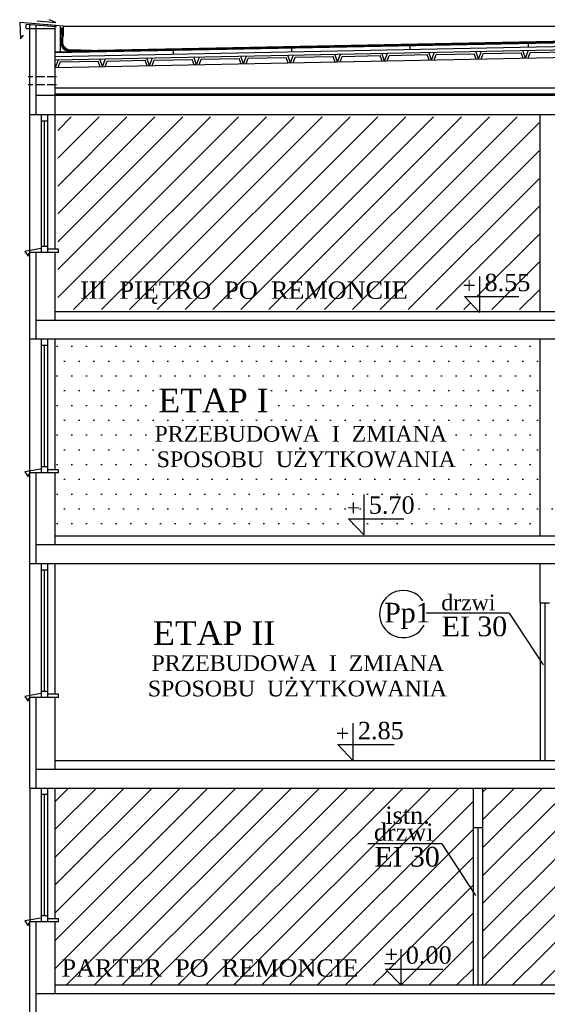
# Model space of a CAD drawing. Extents: x -4334 to 79223, y -1882 to 29514.
# Tile 53 of 60: x 46408 to 47077, y 15464 to 16714. Entities that reach past the tile are written whole.
import ezdxf

# ---------------------------------------------------------------- set-up
doc = ezdxf.new("R2010")
doc.units = 0
doc.header["$MEASUREMENT"] = 0
doc.linetypes.add('ACAD_ISO02W100', pattern=[15, 12, -3])
for name, color, linetype in [('CIENKIE', 251, 'CONTINUOUS'), ('NAPIS', 251, 'CONTINUOUS'), ('PRZERYW', 251, 'ACAD_ISO02W100'), ('SCIANY', 251, 'CONTINUOUS'), ('urzadzenia', 251, 'CONTINUOUS')]:
    doc.layers.add(name, color=color, linetype=linetype)
doc.styles.add('NEWROMAN', font='TIMES.TTF')
pattern_1 = [(45, (19983.746, 14496.535), (-17.67767, 17.67767), [])]

msp = doc.modelspace()

# ---------------------------------------------------------------- hatches: boundary and pattern name
at = {"layer": 'urzadzenia', "ltscale": 3}
h = msp.add_hatch(dxfattribs=at)
h.set_pattern_fill('ANSI31', color=256, scale=200, style=0)
h.set_pattern_definition(pattern_1)
h.paths.add_polyline_path([(47066.48, 16590.75), (46456.06, 16590.75), (46456.06, 16422.86), (46456.89, 16422.86), (46456.89, 16418.86), (46456.06, 16418.86), (46456.06, 16346.27), (46987.34, 16346.27), (46971.71, 16362.85), (46990.8, 16362.85), (46990.8, 16346.27), (47066.48, 16346.27)])
h.paths.add_polyline_path([(46481.93, 16435.86), (46481.93, 16501.86), (46514.93, 16501.86), (46514.93, 16435.86)], flags=24)
h.paths.add_polyline_path([(46478.42, 16347.21), (46896.78, 16347.21), (46896.78, 16388.84), (46478.42, 16388.84)], flags=24)
h.paths.add_polyline_path([(46965.9, 16362.97), (46989.22, 16362.97), (46989.22, 16386.29), (46965.9, 16386.29)], flags=24)
h.paths.add_polyline_path([(46993.65, 16363.51), (47057.59, 16363.51), (47057.59, 16397.11), (46993.65, 16397.11)], flags=24)
h = msp.add_hatch(dxfattribs=at)
h.set_pattern_fill('DOTS', color=256, scale=300, style=0)
h.set_pattern_definition([(0, (13286.37, 6549.564), (9.375, 18.75), [0, -18.75])])
h.paths.add_polyline_path([(47067.89, 16058.86), (47067.89, 16308.86), (46452.89, 16308.86), (46452.89, 16142.86), (46456.89, 16142.86), (46456.89, 16138.86), (46452.89, 16138.86), (46452.89, 16058.86)])
h.paths.add_polyline_path([(47212.89, 16219.36), (47212.89, 16281.86), (47087.89, 16281.86), (47087.89, 16219.36)])
h.paths.add_polyline_path([(47079.89, 16289.86), (47282.89, 16289.86), (47282.89, 16308.86), (47079.89, 16308.86)])
h.paths.add_polyline_path([(47282.89, 16258.86), (47282.89, 16281.86), (47240.89, 16281.86), (47240.89, 16219.36), (47282.89, 16219.36)])
h.paths.add_polyline_path([(47282.89, 16191.36), (47240.89, 16191.36), (47240.89, 16128.86), (47282.89, 16128.86)])
h.paths.add_polyline_path([(47212.89, 16191.36), (47087.89, 16191.36), (47087.89, 16128.86), (47212.89, 16128.86)])
h.paths.add_polyline_path([(47282.89, 16120.86), (47079.89, 16120.86), (47079.89, 16058.86), (47282.89, 16058.86)])
h.paths.add_polyline_path([(46844.03, 16080.37), (46844.03, 16060.13), (46824.94, 16080.37)], flags=16)
h.paths.add_polyline_path([(46818.02, 16106.96), (46843.56, 16106.96), (46843.56, 16081.42), (46818.02, 16081.42)], flags=24)
h.paths.add_polyline_path([(46846.56, 16114.53), (46911.7, 16114.53), (46911.7, 16081.14), (46846.56, 16081.14)], flags=24)
h.paths.add_polyline_path([(46561.52, 16175.83), (46956.74, 16175.83), (46956.74, 16140.73), (46561.52, 16140.73)], flags=24)
h.paths.add_polyline_path([(46574.29, 16203.47), (46953.73, 16203.47), (46953.73, 16173.01), (46574.29, 16173.01)], flags=24)
h.paths.add_polyline_path([(46577.09, 16253.3), (46726.67, 16253.3), (46726.67, 16208.27), (46577.09, 16208.27)], flags=24)
h = msp.add_hatch(dxfattribs=at)
h.set_pattern_fill('ANSI31', color=256, scale=200, style=0)
h.set_pattern_definition(pattern_1)
h.paths.add_polyline_path([(46890.97, 15509.11), (46890.97, 15488.86), (46982.89, 15488.86), (46982.89, 15688.86), (46982.89, 15738.86), (46452.89, 15738.86), (46452.89, 15572.86), (46456.89, 15572.86), (46456.89, 15568.86), (46452.89, 15568.86), (46452.89, 15488.86), (46890.97, 15488.86), (46871.89, 15509.11)])
h.paths.add_polyline_path([(47282.89, 15488.86), (47282.89, 15738.86), (46994.89, 15738.86), (46994.89, 15688.86), (46994.89, 15488.86)])
h.paths.add_polyline_path([(46893.13, 15543.27), (46958.64, 15543.27), (46958.64, 15509.87), (46893.13, 15509.87)], flags=24)
h.paths.add_polyline_path([(46866.21, 15540.24), (46891.76, 15540.24), (46891.76, 15514.7), (46866.21, 15514.7)], flags=24)
h.paths.add_polyline_path([(46852.58, 15699.94), (46952.7, 15699.94), (46952.7, 15665.94), (46852.58, 15665.94)], flags=24)
h.paths.add_polyline_path([(46455.96, 15526.91), (46833.87, 15526.91), (46833.87, 15493.42), (46455.96, 15493.42)], flags=24)
h.paths.add_polyline_path([(46832.54, 15670.3), (46943.17, 15670.3), (46943.17, 15632.42), (46832.54, 15632.42)], flags=24)

# ---------------------------------------------------------------- linework, layer by layer
at = {"layer": 'CIENKIE', "ltscale": 3}
for p, q in [((46429.89, 16712.79), (46453.5, 16710.48)), ((46453.5, 16710.48), (46445.17, 16714.18)), ((46407.84, 16710.5), (46408.8, 16689.73)), ((46462.84, 16706.08), (46407.84, 16710.5)), ((46454.39, 16705.19), (46415.89, 16708.28)), ((46428.89, 16593.86), (46428.89, 16707.84)), ((46462.84, 16706.08), (46462.84, 16692.79)), ((47909.93, 16705.53), (46462.84, 16705.53)), ((46408.8, 16689.73), (46412.85, 16694.53)), ((46452.91, 16672.38), (47186.39, 16687.05)), ((46462.84, 16692.79), (46460.28, 16697.67)), ((46460.34, 16691.05), (46460.34, 16683.1)), ((46453.01, 16667.38), (47186.39, 16682.05)), ((46453.09, 16663.38), (47182.23, 16677.96)), ((46484.62, 16674.75), (46468.52, 16674.75)), ((46989.69, 16664.11), (46986.17, 16674.04)), ((46989.69, 16664.11), (46993.5, 16674.19)), ((47049.29, 16665.3), (47045.77, 16675.24)), ((47049.29, 16665.3), (47053.1, 16675.38)), ((47055.18, 16672.42), (47108.95, 16673.5)), ((46453.29, 16653.38), (47186.39, 16668.05)), ((46453.29, 16653.38), (46457.09, 16663.46)), ((46459.18, 16660.5), (46507.27, 16661.47)), ((46509.73, 16654.51), (46507.27, 16661.47)), ((46512.89, 16654.58), (46509.37, 16664.51)), ((46512.89, 16654.58), (46516.69, 16664.65)), ((46516.12, 16654.64), (46518.78, 16661.7)), ((46518.78, 16661.7), (46566.87, 16662.66)), ((46569.33, 16655.7), (46566.87, 16662.66)), ((46572.49, 16655.77), (46568.97, 16665.7)), ((46572.49, 16655.77), (46576.29, 16665.85)), ((46575.72, 16655.83), (46578.38, 16662.89)), ((46578.38, 16662.89), (46626.47, 16663.85)), ((46628.93, 16656.9), (46626.47, 16663.85)), ((46632.09, 16656.96), (46628.57, 16666.89)), ((46632.09, 16656.96), (46635.89, 16667.04)), ((46635.32, 16657.02), (46637.98, 16664.08)), ((46637.98, 16664.08), (46686.07, 16665.04)), ((46688.53, 16658.09), (46686.07, 16665.04)), ((46691.69, 16658.15), (46688.17, 16668.08)), ((46691.69, 16658.15), (46695.49, 16668.23)), ((46694.92, 16658.22), (46697.58, 16665.27)), ((46697.58, 16665.27), (46745.67, 16666.23)), ((46748.13, 16659.28), (46745.67, 16666.23)), ((46751.29, 16659.34), (46747.77, 16669.28)), ((46751.29, 16659.34), (46755.09, 16669.42)), ((46754.52, 16659.41), (46757.18, 16666.46)), ((46757.18, 16666.46), (46805.27, 16667.43)), ((46807.73, 16660.47), (46805.27, 16667.43)), ((46810.89, 16660.54), (46807.37, 16670.47)), ((46810.89, 16660.54), (46814.69, 16670.61)), ((46814.12, 16660.6), (46816.78, 16667.66)), ((46816.78, 16667.66), (46864.87, 16668.62)), ((46867.33, 16661.66), (46864.87, 16668.62)), ((46870.49, 16661.73), (46866.97, 16671.66)), ((46870.49, 16661.73), (46874.29, 16671.81)), ((46873.72, 16661.79), (46876.38, 16668.85)), ((46876.38, 16668.85), (46924.47, 16669.81)), ((46926.93, 16662.86), (46924.47, 16669.81)), ((46930.09, 16662.92), (46926.57, 16672.85)), ((46930.09, 16662.92), (46933.9, 16673)), ((46933.32, 16662.98), (46935.98, 16670.04)), ((46935.98, 16670.04), (46984.07, 16671)), ((46986.53, 16664.05), (46984.07, 16671)), ((46992.92, 16664.18), (46995.58, 16671.23)), ((46995.58, 16671.23), (47043.67, 16672.19)), ((47046.13, 16665.24), (47043.67, 16672.19)), ((47052.52, 16665.37), (47055.18, 16672.42)), ((46456.52, 16653.45), (46459.18, 16660.5)), ((47943.89, 16617.86), (46428.89, 16617.86)), ((46452.89, 16619.86), (47919.89, 16619.86)), ((46420.89, 16418.86), (46420.89, 16593.86)), ((46435.3, 16418.86), (46435.3, 16593.86)), ((46435.3, 16585.86), (46443.3, 16585.86)), ((46439.3, 16426.86), (46439.3, 16585.86)), ((46443.3, 16418.86), (46443.3, 16593.86)), ((46452.89, 16422.86), (46452.89, 16593.86)), ((46434.59, 16423.69), (46414.54, 16420.07)), ((46435.3, 16426.86), (46443.3, 16426.86)), ((46414.54, 16420.07), (46418.44, 16413.94)), ((46418.44, 16413.94), (46419.55, 16417.84)), ((46428.89, 16308.86), (46428.89, 16418.86)), ((46456.89, 16422.86), (46443.3, 16422.86)), ((46456.89, 16418.86), (46456.89, 16422.86)), ((46990.8, 16388.14), (46990.8, 16342.6)), ((46971.71, 16362.85), (47040.69, 16362.85)), ((46990.8, 16342.6), (46971.71, 16362.85)), ((46428.89, 16332.86), (47546.89, 16332.86)), ((46420.89, 16138.86), (46420.89, 16308.86)), ((46435.3, 16138.86), (46435.3, 16308.86)), ((46435.3, 16300.86), (46443.3, 16300.86)), ((46439.3, 16146.86), (46439.3, 16300.86)), ((46443.3, 16138.86), (46443.3, 16308.86)), ((46452.89, 16142.86), (46452.89, 16308.86)), ((46434.59, 16143.69), (46414.54, 16140.07)), ((46414.54, 16140.07), (46418.44, 16133.94)), ((46418.44, 16133.94), (46419.55, 16137.84)), ((46428.89, 16023.86), (46428.89, 16138.86)), ((46435.3, 16146.86), (46443.3, 16146.86)), ((46456.89, 16142.86), (46443.3, 16142.86)), ((46456.89, 16138.86), (46456.89, 16142.86)), ((46844.03, 16111.44), (46844.03, 16060.13)), ((46844.03, 16060.13), (46824.94, 16080.37)), ((46824.94, 16080.37), (46895.1, 16080.37)), ((46428.89, 16047.86), (47551.89, 16047.86)), ((46420.89, 15853.86), (46420.89, 16023.86)), ((46435.3, 15853.86), (46435.3, 16023.86)), ((46443.3, 15853.86), (46443.3, 16023.86)), ((46452.89, 15857.86), (46452.89, 16023.86)), ((46435.3, 16015.86), (46443.3, 16015.86)), ((46439.3, 15861.86), (46439.3, 16015.86)), ((47067.89, 15973.86), (47067.89, 15773.86)), ((47073.89, 15973.86), (47073.89, 15773.86)), ((47028.57, 15960.65), (46923.21, 15960.65)), ((47028.57, 15960.65), (47071.45, 15895.12)), ((46435.3, 15861.86), (46443.3, 15861.86)), ((46434.59, 15858.69), (46414.54, 15855.07)), ((46414.54, 15855.07), (46418.44, 15848.94)), ((46418.44, 15848.94), (46419.55, 15852.84)), ((46428.89, 15738.86), (46428.89, 15853.86)), ((46456.89, 15857.86), (46443.3, 15857.86)), ((46456.89, 15853.86), (46456.89, 15857.86)), ((46830.24, 15821.03), (46830.24, 15773.86)), ((46811.15, 15794.11), (46882.63, 15794.11)), ((46830.24, 15773.86), (46811.15, 15794.11)), ((46428.89, 15762.86), (47551.89, 15762.86)), ((46420.89, 15738.86), (46420.89, 15568.86)), ((46435.3, 15568.86), (46435.3, 15738.86)), ((46443.3, 15568.86), (46443.3, 15738.86)), ((46452.89, 15572.86), (46452.89, 15738.86)), ((46435.3, 15730.86), (46443.3, 15730.86)), ((46439.3, 15576.86), (46439.3, 15730.86)), ((46982.89, 15688.86), (46982.89, 15488.86)), ((46988.89, 15688.86), (46988.89, 15488.86)), ((46994.89, 15688.86), (46994.89, 15488.86)), ((46943.15, 15668.18), (46849.27, 15668.18)), ((46943.15, 15668.18), (46986.03, 15602.64)), ((46434.59, 15573.69), (46414.54, 15570.07)), ((46435.3, 15576.86), (46443.3, 15576.86)), ((46414.54, 15570.07), (46418.44, 15563.94)), ((46418.44, 15563.94), (46419.55, 15567.84)), ((46428.89, 15416.86), (46428.89, 15568.86)), ((46456.89, 15572.86), (46443.3, 15572.86)), ((46456.89, 15568.86), (46456.89, 15572.86)), ((46890.97, 15534.36), (46890.97, 15488.86)), ((46871.89, 15509.11), (46944.29, 15509.11)), ((46890.97, 15488.86), (46871.89, 15509.11)), ((46428.89, 15477.86), (47552.89, 15477.86))]:
    msp.add_line(p, q, dxfattribs=at)
for centre, radius, start, end in [((46469.36, 16683.75), 9.04, 175.88893, 264.70739), ((46894.25, 15959.72), 30, 33.61987, 331.66151)]:
    msp.add_arc(centre, radius, start, end, dxfattribs=at)
at = {"layer": 'NAPIS', "ltscale": 3}
msp.add_line((46870.93, 15516.3), (46884.99, 15516.3), dxfattribs=at)
at = {"layer": 'PRZERYW'}
for p, q in [((46454.69, 16641.48), (46418.45, 16641.48)), ((46454.69, 16631.48), (46418.45, 16631.48)), ((47919.89, 16618.86), (46452.89, 16618.86))]:
    msp.add_line(p, q, dxfattribs=at)
at = {"layer": 'SCIANY', "ltscale": 3}
for p, q in [((46415.89, 16702.84), (46415.89, 16708.28)), ((46415.89, 16702.84), (46452.89, 16702.84)), ((46420.89, 16593.86), (46420.89, 16707.84)), ((46452.89, 16593.86), (46452.89, 16707.84)), ((46485.92, 16674.94), (47186.39, 16688.95)), ((46538.61, 16676.09), (46599.24, 16677.31)), ((46602.89, 16670.38), (46602.89, 16675.38)), ((46752.89, 16673.38), (46752.89, 16678.38)), ((46902.89, 16676.38), (46902.89, 16681.38)), ((47052.89, 16679.38), (47052.89, 16684.38)), ((46420.89, 16593.86), (47951.89, 16593.86)), ((47067.89, 16343.86), (47067.89, 16593.86)), ((46456.89, 16418.86), (46420.89, 16418.86)), ((46420.89, 16308.86), (46420.89, 16418.86)), ((46452.89, 16332.86), (46452.89, 16418.86)), ((46452.89, 16343.86), (47546.89, 16343.86)), ((46420.89, 16308.86), (47540.49, 16308.86)), ((47067.89, 16058.86), (47067.89, 16308.86)), ((46456.89, 16138.86), (46420.89, 16138.86)), ((46420.89, 16023.86), (46420.89, 16138.86)), ((46452.89, 16047.86), (46452.89, 16138.86)), ((46420.89, 16023.86), (46420.89, 16133.86)), ((46452.89, 16058.86), (47551.89, 16058.86)), ((46420.89, 16023.86), (47546.29, 16023.86)), ((47067.89, 15973.86), (47067.89, 16023.86)), ((47067.89, 15973.86), (47079.89, 15973.86)), ((46456.89, 15853.86), (46420.89, 15853.86)), ((46420.89, 15738.86), (46420.89, 15853.86)), ((46452.89, 15762.86), (46452.89, 15853.86)), ((46452.89, 15773.86), (47551.89, 15773.86)), ((46420.89, 15738.86), (47546.29, 15738.86)), ((46982.89, 15738.86), (46982.89, 15688.86)), ((46994.89, 15738.86), (46994.89, 15688.86)), ((46982.89, 15688.86), (46994.89, 15688.86)), ((46456.89, 15568.86), (46420.89, 15568.86)), ((46420.89, 15441.29), (46420.89, 15568.86)), ((46452.89, 15477.86), (46452.89, 15568.86)), ((46452.89, 15488.86), (47552.89, 15488.86))]:
    msp.add_line(p, q, dxfattribs=at)
at = {"layer": 'urzadzenia', "ltscale": 3}
for p, q in [((46459.39, 16673.01), (46459.39, 16705.19)), ((46460.22, 16703.75), (46460.22, 16697.53)), ((46461.22, 16703.95), (46461.22, 16697.73)), ((46452.89, 16673.38), (47186.39, 16688.05)), ((46452.89, 16672.88), (47186.39, 16687.55)), ((46460.22, 16697.53), (46461.2, 16695.14)), ((46461.2, 16695.14), (46461.2, 16685.38)), ((46461.22, 16697.73), (46462.2, 16695.33)), ((46462.2, 16695.33), (46462.2, 16684.48)), ((46469.69, 16675.45), (46485.29, 16675.45)), ((46471.59, 16676.1), (46485.29, 16676.1)), ((46485.29, 16676.1), (46487.14, 16675.45)), ((46485.29, 16675.45), (46486.02, 16674.86)), ((46487.14, 16675.45), (46499.04, 16675.66))]:
    msp.add_line(p, q, dxfattribs=at)
at = {"layer": 'urzadzenia', "ltscale": 15}
msp.add_line((47919.89, 16627.36), (46452.89, 16627.36), dxfattribs=at)
at = {"layer": 'urzadzenia', "ltscale": 3}
for centre, radius, start, end in [((46471.29, 16685.41), 10.09, 179.81816, 279.16218), ((46472.02, 16686.03), 9.94, 188.68529, 272.46441)]:
    msp.add_arc(centre, radius, start, end, dxfattribs=at)

# ---------------------------------------------------------------- texts
at = {"layer": 'NAPIS', "ltscale": 3, "style": 'NEWROMAN'}
for s, height, p in [('III  PIĘTRO  PO  REMONCIE', 22, (46484.55, 16359.9)), ('ETAP I', 30, (46583.68, 16215.8)), ('PRZEBUDOWA  I  ZMIANA ', 20, (46578.8, 16178.47)), ('  SPOSOBU  UŻYTKOWANIA', 20, (46566.52, 16146.19)), ('drzwi  ', 20, (46942.42, 15964.36)), ('Pp1', 25, (46870.15, 15948.99)), ('ETAP II', 30, (46576.97, 15920.61)), ('  EI 30', 25, (46924.21, 15931.58)), ('PRZEBUDOWA  I  ZMIANA ', 20, (46574.99, 15887.44)), ('  SPOSOBU  UŻYTKOWANIA', 20, (46555.25, 15855.16)), ('istn.', 22, (46871.52, 15693.4)), ('drzwi  ', 22, (46857, 15671.88)), ('  EI 30', 25, (46838.79, 15639.11)), ('PARTER  PO  REMONCIE', 22, (46460.92, 15499.41))]:
    msp.add_text(s, height=height, dxfattribs=at).set_placement(p)
at = {"layer": 'NAPIS', "style": 'NEWROMAN'}
for s, height, p in [('8.55', 22, (46997.28, 16369.56)), ('+', 20, (46969.26, 16366.86)), ('+', 20, (46822.48, 16084.38)), ('5.70', 22, (46850.51, 16087.08)), ('+', 20, (46808.7, 15798.12)), ('2.85', 22, (46836.72, 15800.82)), ('0.00', 22, (46897.45, 15515.82)), ('+', 20, (46870.68, 15517.67))]:
    msp.add_text(s, height=height, dxfattribs=at).set_placement(p)

doc.saveas('drawing.dxf')
